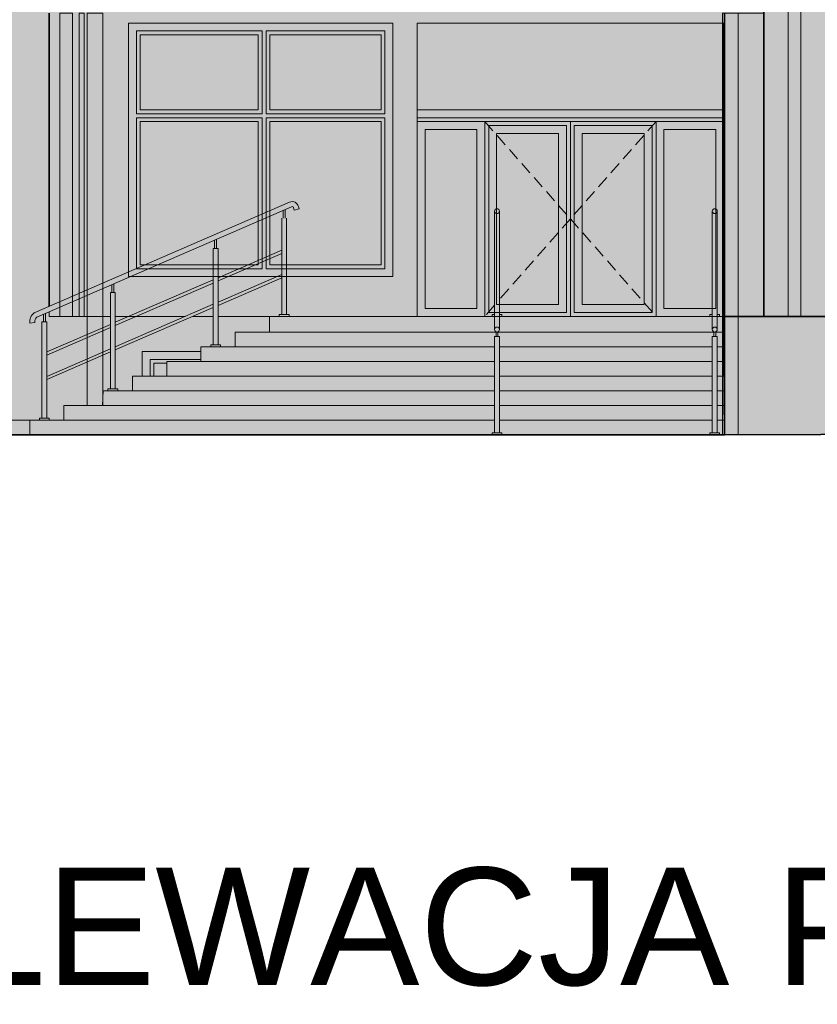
# Model space of a CAD drawing. Header units: inches. Extents: x 0 to 111471, y -105323 to 11070.
# Tile 119 of 256: x 41528 to 42343, y -35550 to -34544. Entities that reach past the tile are written whole.
import ezdxf

# ---------------------------------------------------------------- set-up
doc = ezdxf.new("R2010")
doc.units = ezdxf.units.IN
doc.header["$MEASUREMENT"] = 0
doc.linetypes.add('DASHED', pattern=[19.05, 12.7, -6.35])
for name, color, linetype, lineweight in [('888 dodatkowe elementy', 6, 'Continuous', 0), ('888 drzwi i okna', 4, 'Continuous', 0), ('888 hatch antracyt szary', 251, 'Continuous', 0), ('888 hatch drewno', 35, 'Continuous', 0), ('888 hatch jasny beż', 7, 'Continuous', 0), ('888 opisy', 3, 'Continuous', 0), ('888 projektowane elementy', 6, 'Continuous', 13), ('888 sciany istniejące', 2, 'Continuous', 35), ('888 widok', 8, 'Continuous', 0)]:
    doc.layers.add(name, color=color, linetype=linetype, lineweight=lineweight)
doc.styles.get("Standard").update_dxf_attribs({"font": 'arial.ttf'})

# ---------------------------------------------------------------- blocks, each defined once
blk = doc.blocks.new('G$C1D1E2553')
at = {"layer": '888 drzwi i okna', "ltscale": 1.6}
blk.add_lwpolyline([(0, -259), (270, -259), (270, 0), (0, 0)], close=True, dxfattribs=at)
for points in [[(136.5, -8), (8, -8), (8, -92.7)], [(12, -8), (136.5, -8)], [(136.5, -8), (136.5, -92.7)], [(262, -92.7), (262, -8), (140.5, -8)], [(140.5, -8), (140.5, -92.7)], [(132.5, -12), (12, -12), (12, -88.7)], [(12, -12), (132.5, -12)], [(132.5, -12), (132.5, -88.7)], [(144.5, -88.7), (258, -88.7), (258, -12), (144.5, -12)], [(144.5, -12), (144.5, -88.7)], [(132.5, -88.7), (12, -88.7)], [(136.5, -92.7), (8, -92.7)], [(8, -96.7), (8, -251), (136.5, -251)], [(136.5, -96.7), (8, -96.7)], [(136.5, -96.7), (136.5, -251)], [(262, -92.7), (140.5, -92.7)], [(140.5, -251), (262, -251), (262, -96.7)], [(140.5, -96.7), (140.5, -251)], [(262, -96.7), (140.5, -96.7)], [(12, -100.7), (12, -247), (132.5, -247)], [(132.5, -100.7), (12, -100.7)], [(132.5, -100.7), (132.5, -247)], [(144.5, -100.7), (144.5, -247)], [(144.5, -247), (258, -247), (258, -100.7), (144.5, -100.7)]]:
    blk.add_lwpolyline(points, dxfattribs=at)
blk = doc.blocks.new('G$C0CF52819')
at = {"layer": '888 projektowane elementy', "ltscale": 0.01}
h = blk.add_hatch(color=7, dxfattribs=at)
h.dxf.hatch_style = 1
h.paths.add_polyline_path([(-270, 0), (0, 0), (0, 259), (-270, 259)])
at = {"layer": '888 widok', "ltscale": 0.01}
h = blk.add_hatch(color=253, dxfattribs=at)
h.dxf.hatch_style = 1
h.paths.add_polyline_path([(-125.5, 247), (-125.5, 170.3), (-12, 170.3), (-12, 247)])
h.paths.add_polyline_path([(-137.5, 170.3), (-258, 170.3), (-258, 247), (-137.5, 247)])
h.paths.add_polyline_path([(-137.5, 12), (-137.5, 158.3), (-258, 158.3), (-258, 12)])
h.paths.add_polyline_path([(-125.5, 12), (-12, 12), (-12, 158.3), (-125.5, 158.3)])
at = {"layer": '888 drzwi i okna', "ltscale": 1.6}
blk.add_lwpolyline([(-270, 0), (0, 0), (0, 259), (-270, 259)], close=True, dxfattribs=at)
for points in [[(-133.5, 251), (-262, 251), (-262, 166.3)], [(-258, 251), (-133.5, 251)], [(-137.5, 170.3), (-258, 170.3), (-258, 247), (-137.5, 247), (-137.5, 170.3)], [(-133.5, 251), (-133.5, 166.3)], [(-8, 166.3), (-8, 251), (-129.5, 251)], [(-129.5, 251), (-129.5, 166.3)], [(-125.5, 247), (-125.5, 170.3), (-12, 170.3), (-12, 247), (-125.5, 247)], [(-133.5, 166.3), (-262, 166.3)], [(-262, 162.3), (-262, 8), (-133.5, 8)], [(-133.5, 162.3), (-262, 162.3)], [(-133.5, 162.3), (-133.5, 8)], [(-8, 166.3), (-129.5, 166.3)], [(-129.5, 8), (-8, 8), (-8, 162.3)], [(-129.5, 162.3), (-129.5, 8)], [(-8, 162.3), (-129.5, 162.3)], [(-137.5, 12), (-137.5, 158.3), (-258, 158.3), (-258, 12), (-137.5, 12)], [(-125.5, 12), (-12, 12), (-12, 158.3), (-125.5, 158.3), (-125.5, 12)]]:
    blk.add_lwpolyline(points, dxfattribs=at)
blk = doc.blocks.new('G$C7BA1FE1E')
at = {"layer": '888 projektowane elementy', "ltscale": 0.01}
h = blk.add_hatch(color=7, dxfattribs=at)
h.dxf.hatch_style = 1
h.paths.add_polyline_path([(78, 0), (313, 0), (313, 299.7), (0, 299.7), (0, 0)])
at = {"layer": '888 widok', "ltscale": 0.01}
h = blk.add_hatch(color=253, dxfattribs=at)
h.dxf.hatch_style = 1
h.paths.add_polyline_path([(8, 191), (8, 8), (61, 8), (61, 191)])
h.paths.add_polyline_path([(81, 12), (144.5, 12), (144.5, 187), (81, 187)])
h.paths.add_polyline_path([(232, 187), (168.5, 187), (168.5, 12), (232, 12)])
h.paths.add_polyline_path([(305, 8), (305, 191), (252, 191), (252, 8)])
at = {"layer": '888 drzwi i okna', "ltscale": 1.6}
for points in [[(78, 0), (313, 0), (313, 299.7), (0, 299.7), (0, 0), (78, 0)], [(313, 211), (0, 211)], [(78, 0), (0, 0), (0, 203), (313, 203), (313, 0), (78, 0)], [(313, 199), (0, 199)], [(69, 0), (69, 0), (69, 199)], [(78, 0), (69, 0), (69, 199), (156.5, 199), (156.5, 0), (78, 0)], [(79, 4), (73, 4), (73, 195), (152.5, 195), (152.5, 4), (78, 4)], [(244, 0), (244, 0), (244, 199)], [(81, 12), (81, 187), (144.5, 187), (144.5, 12), (81, 12)], [(305, 8), (305, 191), (252, 191), (252, 8), (305, 8)]]:
    blk.add_lwpolyline(points, dxfattribs=at)
for points in [[(244, 199), (156.5, 199), (156.5, 0), (244, 0)], [(240, 195), (160.5, 195), (160.5, 4), (240, 4)], [(8, 191), (61, 191), (61, 8), (8, 8)], [(232, 187), (168.5, 187), (168.5, 12), (232, 12)]]:
    blk.add_lwpolyline(points, close=True, dxfattribs=at)
blk = doc.blocks.new('G$CB3A9EB45')
at = {"layer": '888 projektowane elementy', "ltscale": 0.01}
h = blk.add_hatch(color=252, dxfattribs=at)
h.dxf.hatch_style = 1
h.paths.add_polyline_path([(-685, 15), (-690, 15), (-692.5, 15), (-692.5, 13), (-682.5, 13), (-682.5, 15)])
h.paths.add_polyline_path([(-685, 54.4), (-685, 57.7), (-685, 79.4), (-685, 82.7), (-685, 113.3), (-686.5, 113.3), (-688.5, 113.3), (-690, 113.3), (-690, 15), (-685, 15)])
h.paths.add_polyline_path([(-432.1, 227.5), (-427.3, 229), (-428, 231.1, 0.482374), (-436.9, 235.6), (-697.9, 122.5, 0.286077), (-702.2, 111.9), (-697.3, 112.8, -0.264105), (-695.4, 118.2), (-688.5, 121.1), (-686.5, 122), (-618.5, 151.5), (-616.5, 152.3), (-513.5, 197), (-511.5, 197.8), (-443.5, 227.3), (-441.5, 228.2), (-434.8, 231.1, -0.52543), (-432.9, 230)])
h.paths.add_polyline_path([(-688.5, 121.1), (-688.5, 113.3), (-686.5, 113.3), (-686.5, 122)])
h.paths.add_polyline_path([(-618.5, 151.5), (-618.5, 143.3), (-616.5, 143.3), (-616.5, 152.3)])
h.paths.add_polyline_path([(-513.5, 197), (-513.5, 188.3), (-511.5, 188.3), (-511.5, 197.8)])
h = blk.add_hatch(color=252, dxfattribs=at)
h.dxf.hatch_style = 1
h.paths.add_polyline_path([(-443.5, 227.3), (-443.5, 219.3), (-441.5, 219.3), (-441.5, 228.2)])
h.paths.add_polyline_path([(-445, 158.4), (-445, 121), (-440, 121), (-440, 219.3), (-441.5, 219.3), (-443.5, 219.3), (-445, 219.3), (-445, 186.7), (-445, 183.4), (-445, 161.7)])
h.paths.add_polyline_path([(-437.5, 119), (-437.5, 121), (-440, 121), (-445, 121), (-447.5, 121), (-447.5, 119)])
h.paths.add_polyline_path([(-510, 90), (-515, 90), (-517.5, 90), (-517.5, 88), (-507.5, 88), (-507.5, 90)])
h.paths.add_polyline_path([(-615, 45), (-620, 45), (-622.5, 45), (-622.5, 43), (-612.5, 43), (-612.5, 45)])
h = blk.add_hatch(color=252, dxfattribs=at)
h.dxf.hatch_style = 1
h.paths.add_polyline_path([(-227.5, 226.5, 1), (-222.5, 226.5, 1)])
h.paths.add_polyline_path([(-227.5, 121), (-227.5, 105.5, -1), (-222.5, 105.5), (-222.5, 121), (-222.5, 226.5, -1), (-227.5, 226.5)])
h.paths.add_polyline_path([(-224, 103.2, 0.298217), (-222.5, 105.5, 1), (-227.5, 105.5, 0.298217), (-226, 103.2, 0.208712)])
h.paths.add_polyline_path([(-224, 98.3), (-224, 103.2, -0.208712), (-226, 103.2), (-226, 98.3)])
h.paths.add_polyline_path([(-224, 98.3), (-226, 98.3), (-227.5, 98.3), (-227.5, 0), (-222.5, 0), (-222.5, 98.3)])
h.paths.add_polyline_path([(0, 13), (0, 28), (0, 43), (0, 58), (0, 73), (0, 88), (0, 98.3), (-1.5, 98.3), (-3.5, 98.3), (-5, 98.3), (-5, 0), (0, 0)])
h.paths.add_polyline_path([(-1.5, 103.2, -0.208712), (-3.5, 103.2), (-3.5, 98.3), (-1.5, 98.3)])
h.paths.add_polyline_path([(0, 105.5, 1), (-5, 105.5, 0.298217), (-3.5, 103.2, 0.208712), (-1.5, 103.2, 0.298217)])
h.paths.add_polyline_path([(0, 121), (0, 226.5, 1), (-5, 226.5), (-5, 121), (-5, 105.5, -1), (0, 105.5)])
h = blk.add_hatch(color=252, dxfattribs=at)
h.dxf.hatch_style = 1
h.paths.add_polyline_path([(-615, 84.7), (-615, 88), (-615, 109.7), (-615, 113), (-615, 143.3), (-616.5, 143.3), (-618.5, 143.3), (-620, 143.3), (-620, 110.8), (-620, 107.6), (-620, 85.8), (-620, 82.6), (-620, 45), (-615, 45)])
h.paths.add_polyline_path([(-515, 153.1), (-515, 156.3), (-615, 113), (-615, 109.7)])
h.paths.add_polyline_path([(-620, 110.8), (-685, 82.7), (-685, 79.4), (-620, 107.6)])
h.paths.add_polyline_path([(-620, 82.6), (-620, 85.8), (-685, 57.7), (-685, 54.4)])
h.paths.add_polyline_path([(-510, 130.2), (-510, 133.5), (-510, 155.2), (-510, 158.5), (-510, 188.3), (-511.5, 188.3), (-513.5, 188.3), (-515, 188.3), (-515, 156.3), (-515, 153.1), (-515, 131.3), (-515, 128.1), (-515, 90), (-510, 90)])
h.paths.add_polyline_path([(-445, 158.4), (-445, 161.7), (-510, 133.5), (-510, 130.2)])
h.paths.add_polyline_path([(-445, 183.4), (-445, 186.7), (-510, 158.5), (-510, 155.2)])
h.paths.add_polyline_path([(-515, 128.1), (-515, 131.3), (-615, 88), (-615, 84.7)])

msp = doc.modelspace()

# ---------------------------------------------------------------- hatches: boundary and pattern name
at = {"layer": '888 hatch antracyt szary', "ltscale": 0.01}
h = msp.add_hatch(color=256, dxfattribs=at)
h.dxf.hatch_style = 1
h.paths.add_polyline_path([(40054.535, -33391.347), (38684.27, -33391.347), (38684.27, -33411.347), (40054.535, -33411.347)])
h.paths.add_polyline_path([(41558.535, -33411.347), (41558.535, -33391.347), (40105.535, -33391.347), (40105.535, -33411.347), (41518.535, -33411.347), (41518.535, -34968.068), (41538.535, -34968.068), (41538.535, -34953.068), (41569.232, -34953.068), (41573.535, -34953.068), (41573.535, -34938.068), (41608.535, -34938.068), (41608.535, -34923.068), (41643.535, -34923.068), (41643.535, -34908.068), (41678.535, -34908.068), (41678.535, -34893.068), (41713.535, -34893.068), (41713.535, -34878.068), (41748.535, -34878.068), (41748.535, -34863.068), (41783.535, -34863.068), (41783.535, -34847.068), (41558.535, -34847.068)])
h.paths.add_polyline_path([(42248.535, -33411.347), (42248.535, -33391.347), (41558.535, -33391.347), (41558.535, -33411.347), (41569.232, -33411.347), (41582.232, -33411.347), (41589.232, -33411.347), (41594.232, -33411.347), (42215.211, -33411.347), (42228.211, -33411.347), (42235.211, -33411.347), (42240.211, -33411.347)])
h.paths.add_polyline_path([(43357.535, -33391.347), (43002.535, -33391.347), (43002.535, -33411.347), (43002.535, -34526.368), (43275.276, -34458.419), (43281.584, -34456.847), (43287.535, -34455.365), (43357.535, -34437.925), (43357.535, -34148.433), (43357.535, -34182.068), (44257.922, -34182.068), (44257.922, -34931.347), (44257.922, -34789.502), (44130.535, -34789.502), (44130.535, -34931.347), (44297.922, -34931.347), (44297.922, -34152.068), (43357.535, -34152.068), (43357.535, -33411.347)])
h = msp.add_hatch(color=256, dxfattribs=at)
h.dxf.hatch_style = 1
h.paths.add_polyline_path([(42313.386, -34847.068), (42313.386, -33391.347), (42326.386, -33391.347), (42326.386, -34847.068)])
h = msp.add_hatch(color=256, dxfattribs=at)
h.dxf.hatch_style = 1
h.paths.add_polyline_path([(41558.535, -34455.421), (42288.535, -34455.421), (42288.535, -34537.068), (42262.285, -34537.068), (42262.285, -34847.068), (42740.535, -34847.068), (42740.535, -34966.493), (42262.285, -34968.068), (42246.285, -34968.068), (42246.285, -34537.068), (41613.285, -34537.068), (41613.285, -34938.068), (41597.285, -34938.068), (41597.285, -34537.068), (41558.535, -34537.068)])
h = msp.add_hatch(color=256, dxfattribs=at)
h.dxf.hatch_style = 1
h.paths.add_polyline_path([(42288.535, -34537.068), (42262.285, -34537.068), (42262.285, -34847.068), (42288.535, -34847.068)])
at = {"layer": '888 hatch drewno', "ltscale": 0.01}
h = msp.add_hatch(color=256, dxfattribs=at)
h.dxf.hatch_style = 1
edge = h.paths.add_edge_path()
edge.add_line((42713.035, -34598.493), (42700.535, -34598.493))
edge.add_line((42700.535, -34598.493), (42700.535, -34618.493))
edge.add_line((42700.535, -34618.493), (42740.535, -34618.493))
edge.add_line((42740.535, -34618.493), (42740.535, -34615.068))
edge.add_line((42740.535, -34615.068), (42740.535, -34847.068))
edge.add_line((42740.535, -34847.068), (42248.535, -34847.068))
edge.add_line((42248.535, -34847.068), (42248.535, -33391.347))
edge.add_line((42248.535, -33391.347), (43002.535, -33391.347))
edge.add_line((43002.535, -33391.347), (43002.535, -34526.368))
edge.add_line((43002.535, -34526.368), (42719.468, -34596.89))
h = msp.add_hatch(color=256, dxfattribs=at)
h.dxf.hatch_style = 1
h.paths.add_polyline_path([(41582.232, -34847.068), (41582.232, -33411.347), (41569.232, -33411.347), (41569.232, -34847.068)])
h.paths.add_polyline_path([(41594.232, -33411.478), (41589.232, -33411.478), (41589.232, -34847.068), (41594.232, -34847.068)])
at = {"layer": '888 hatch jasny beż', "ltscale": 0.01}
h = msp.add_hatch(color=256, dxfattribs=at)
h.dxf.hatch_style = 1
h.paths.add_polyline_path([(43317.535, -34152.068), (44257.922, -34152.068), (44257.922, -34931.347), (44130.535, -34931.347), (44130.535, -34615.068), (44130.535, -34618.493), (44170.535, -34618.493), (44170.535, -34598.493), (44158.035, -34598.493), (43442.818, -34420.307), (43435.535, -34418.493), (43357.535, -34437.925), (43357.535, -34152.068)])
h.paths.add_polyline_path([(43002.535, -33411.347), (38684.27, -33411.347), (38684.27, -33548.347), (39030.262, -33548.347), (39030.262, -34767.347), (41518.535, -34767.347), (41558.535, -34847.068), (42246.285, -34847.068), (42740.535, -34767.347), (42740.535, -34615.068), (42740.535, -34618.493), (42700.535, -34618.493), (42700.535, -34598.493), (42713.035, -34598.493), (43002.535, -34526.368)])
at = {"layer": '888 projektowane elementy', "ltscale": 0.01}
h = msp.add_hatch(color=36, dxfattribs=at)
h.dxf.hatch_style = 1
h.paths.add_polyline_path([(42246.285, -34968.068), (42247.535, -34847.068), (41783.535, -34847.068), (41783.535, -34863.068), (41748.535, -34863.068), (41748.535, -34878.068), (41713.535, -34878.068), (41713.535, -34893.068), (41678.535, -34893.068), (41678.535, -34908.068), (41643.535, -34908.068), (41643.535, -34923.068), (41613.285, -34923.068), (41613.285, -34938.068), (41573.535, -34938.068), (41573.535, -34953.068), (41538.535, -34953.068), (41538.535, -34968.068)])

# ---------------------------------------------------------------- linework, layer by layer
at = {"layer": '888 dodatkowe elementy', "linetype": 'DASHED'}
msp.add_lwpolyline([(42013.535, -34835.697), (42003.535, -34847.068)], dxfattribs=at)
at = {"layer": '888 dodatkowe elementy'}
for points in [[(41538.535, -34968.068), (41538.535, -34953.068), (41573.535, -34953.068), (41573.535, -34938.068), (41613.285, -34938.215), (41613.285, -34923.068), (41643.535, -34923.068), (41643.535, -34908.068), (41678.535, -34908.068), (41678.535, -34893.068), (41713.535, -34893.068), (41713.535, -34878.068), (41748.535, -34878.068), (41748.535, -34863.068), (41783.535, -34863.068), (41783.535, -34847.068), (41818.535, -34847.068)], [(41558.535, -34847.068), (41558.535, -34842.318)], [(41558.535, -34847.068), (41621.035, -34847.068)], [(41621.035, -34847.068), (41558.535, -34847.068)], [(41621.035, -34847.068), (41558.535, -34847.068)], [(41626.035, -34847.068), (41697.573, -34847.068)], [(41697.573, -34847.068), (41626.035, -34847.068)], [(41697.573, -34847.068), (41626.035, -34847.068)], [(41705.119, -34847.068), (41726.035, -34847.068)], [(41726.035, -34847.068), (41705.119, -34847.068)], [(41726.035, -34847.068), (41705.119, -34847.068)], [(41731.035, -34847.068), (42013.535, -34847.068)], [(41903.535, -34847.068), (41731.035, -34847.068)], [(41905.535, -34847.068), (41731.035, -34847.068)], [(41783.535, -34847.068), (42013.535, -34847.068)], [(42018.535, -34847.068), (42247.535, -34847.068)], [(42018.535, -34847.068), (42247.535, -34847.068)], [(41748.535, -34863.068), (42248.535, -34863.068)], [(41728.535, -34878.068), (42013.535, -34878.068)], [(42018.535, -34878.068), (42236.035, -34878.068)], [(42241.035, -34878.068), (42248.535, -34878.068)], [(41713.535, -34883.068), (41653.535, -34883.068), (41653.535, -34908.068)], [(41713.535, -34891.068), (41661.535, -34891.068), (41661.535, -34908.068)], [(41678.535, -34895.068), (41665.535, -34895.068), (41665.535, -34908.068)], [(41693.535, -34893.068), (42013.535, -34893.068)], [(42018.535, -34893.068), (42236.035, -34893.068)], [(42241.035, -34893.068), (42248.535, -34893.068)], [(41658.535, -34908.068), (42013.535, -34908.068)], [(42018.535, -34908.068), (42236.035, -34908.068)], [(42241.035, -34908.068), (42248.535, -34908.068)], [(41619.387, -34923.068), (42013.535, -34923.068)], [(42018.535, -34923.068), (42236.035, -34923.068)], [(42241.035, -34923.068), (42248.535, -34923.068)], [(41588.535, -34938.068), (42013.535, -34938.068)], [(42018.535, -34938.068), (42236.035, -34938.068)], [(42241.035, -34938.068), (42248.535, -34938.068)], [(41553.535, -34953.068), (42013.535, -34953.068)], [(42018.535, -34953.068), (42236.035, -34953.068)], [(42241.035, -34953.068), (42248.535, -34953.068)]]:
    msp.add_lwpolyline(points, dxfattribs=at)
at = {"layer": '888 dodatkowe elementy', "color": 36, "ltscale": 0.01}
msp.add_lwpolyline([(42246.285, -34968.068), (42247.535, -34847.068), (41783.535, -34847.068), (41783.535, -34863.068), (41748.535, -34863.068), (41748.535, -34878.068), (41713.535, -34878.068), (41713.535, -34893.068), (41678.535, -34893.068), (41678.535, -34908.068), (41643.535, -34908.068), (41643.535, -34923.068), (41613.529, -34923.068), (41613.04, -34938.068), (41573.535, -34938.068), (41573.535, -34953.068), (41538.535, -34953.068), (41538.535, -34968.068), (42246.285, -34968.068)], dxfattribs=at)
at = {"layer": '888 drzwi i okna', "ltscale": 1.6}
for points in [[(42018.535, -34847.068), (42247.535, -34847.068), (42247.535, -34547.347), (41934.535, -34547.347), (41934.535, -34847.068), (42012.535, -34847.068)], [(42247.535, -34636.068), (41934.535, -34636.068)], [(42012.535, -34847.068), (41934.535, -34847.068), (41934.535, -34644.068), (42247.535, -34644.068), (42247.535, -34847.068), (42018.535, -34847.068)], [(42247.535, -34648.068), (41934.535, -34648.068)], [(42003.535, -34847.068), (42003.535, -34847.068), (42003.535, -34648.068)], [(42012.535, -34847.068), (42003.535, -34847.068), (42003.535, -34648.068), (42091.035, -34648.068), (42091.035, -34847.068), (42018.535, -34847.068)], [(42013.535, -34843.068), (42007.535, -34843.068), (42007.535, -34652.068), (42087.035, -34652.068), (42087.035, -34843.068), (42018.535, -34843.068)], [(42178.535, -34847.068), (42178.535, -34847.068), (42178.535, -34648.068)], [(42239.535, -34737.277), (42239.535, -34656.068), (42186.535, -34656.068), (42186.535, -34839.068), (42235.035, -34839.068)], [(42015.535, -34737.119), (42015.535, -34660.068), (42079.035, -34660.068), (42079.035, -34835.068), (42018.535, -34835.068)]]:
    msp.add_lwpolyline(points, dxfattribs=at)
for points in [[(41942.535, -34656.068), (41995.535, -34656.068), (41995.535, -34839.068), (41942.535, -34839.068)], [(42178.535, -34648.068), (42091.035, -34648.068), (42091.035, -34847.068), (42178.535, -34847.068)], [(42174.535, -34652.068), (42095.035, -34652.068), (42095.035, -34843.068), (42174.535, -34843.068)], [(42166.535, -34660.068), (42103.035, -34660.068), (42103.035, -34835.068), (42166.535, -34835.068)]]:
    msp.add_lwpolyline(points, close=True, dxfattribs=at)
at = {"layer": '888 drzwi i okna', "linetype": 'DASHED'}
for points in [[(42003.535, -34648.068), (42091.035, -34747.568), (42018.535, -34830.011)], [(42178.535, -34648.068), (42091.035, -34747.568), (42178.535, -34847.068)]]:
    msp.add_lwpolyline(points, dxfattribs=at)
at = {"layer": '888 opisy'}
for points in [[(41538.837, -34854.187, -0.28607691), (41543.097, -34843.559), (41804.128, -34730.445)], [(41543.76, -34853.311, -0.2641047), (41545.68, -34847.888), (41806.188, -34735.002, -0.52543002), (41808.184, -34736.117), (41808.942, -34738.552)], [(41804.128, -34730.445, -0.48237362), (41813.057, -34734.948), (41813.716, -34737.067)]]:
    msp.add_lwpolyline(points, format="xyb", dxfattribs=at)
for points in [[(41808.942, -34738.552), (41813.716, -34737.067)], [(41796.035, -34746.804), (41796.035, -34845.068)], [(41797.535, -34738.751), (41797.535, -34746.804)], [(41799.535, -34737.885), (41799.535, -34746.804)], [(41801.035, -34746.804), (41801.035, -34845.068)], [(42013.535, -34739.568), (42013.535, -34860.568)], [(42013.535, -34746.804), (42013.535, -34845.068)], [(42018.535, -34860.568), (42018.535, -34739.568)], [(42018.535, -34746.804), (42018.535, -34845.068)], [(42236.035, -34739.568), (42236.035, -34860.568)], [(42236.035, -34746.804), (42236.035, -34845.068)], [(42241.035, -34860.568), (42241.035, -34739.568)], [(42241.035, -34746.804), (42241.035, -34845.068)], [(41727.535, -34769.085), (41727.535, -34777.804)], [(41729.535, -34768.218), (41729.535, -34777.804)], [(41726.035, -34777.804), (41726.035, -34876.068)], [(41726.035, -34777.804), (41731.035, -34777.804)], [(41731.035, -34777.804), (41731.035, -34876.068)], [(41731.035, -34807.568), (41796.035, -34779.401)], [(41731.035, -34810.838), (41796.035, -34782.671)], [(41731.035, -34832.568), (41796.035, -34804.401)], [(41731.035, -34835.838), (41796.035, -34807.671)], [(41622.535, -34814.585), (41622.535, -34822.804)], [(41624.535, -34813.718), (41624.535, -34822.804)], [(41626.035, -34853.068), (41726.035, -34809.735)], [(41626.035, -34856.338), (41726.035, -34813.004)], [(41621.035, -34822.804), (41621.035, -34921.068)], [(41621.035, -34822.804), (41626.035, -34822.804)], [(41626.035, -34822.804), (41626.035, -34921.068)], [(41626.035, -34878.068), (41726.035, -34834.735)], [(41552.535, -34844.918), (41552.535, -34852.804)], [(41554.535, -34844.051), (41554.535, -34852.804)], [(41626.035, -34881.338), (41726.035, -34838.004)], [(41793.535, -34847.068), (41793.535, -34845.068), (41803.535, -34845.068), (41803.535, -34847.068)], [(42011.035, -34847.068), (42011.035, -34845.068), (42013.535, -34845.068)], [(42018.535, -34845.068), (42021.035, -34845.068), (42021.035, -34847.068)], [(42233.535, -34847.068), (42233.535, -34845.068), (42236.035, -34845.068)], [(42241.035, -34845.068), (42243.535, -34845.068), (42243.535, -34847.068)], [(41538.837, -34854.187), (41543.76, -34853.311)], [(41551.035, -34852.804), (41551.035, -34951.068)], [(41551.035, -34852.804), (41556.035, -34852.804)], [(41556.035, -34852.804), (41556.035, -34951.068)], [(41556.035, -34883.401), (41621.035, -34855.235)], [(41556.035, -34886.671), (41621.035, -34858.504)], [(42013.535, -34867.804), (42013.535, -34966.068)], [(42013.535, -34867.804), (42018.535, -34867.804)], [(42015.035, -34862.859), (42015.035, -34867.804)], [(42017.035, -34862.859), (42017.035, -34867.804)], [(42018.535, -34867.804), (42018.535, -34966.068)], [(42236.035, -34966.068), (42236.035, -34867.804), (42241.035, -34867.804), (42241.035, -34966.068)], [(42237.535, -34862.859), (42237.535, -34867.804)], [(42239.535, -34862.859), (42239.535, -34867.804)], [(41723.535, -34878.068), (41723.535, -34876.068), (41733.535, -34876.068), (41733.535, -34878.068)], [(41556.035, -34908.401), (41621.035, -34880.235)], [(41556.035, -34911.671), (41621.035, -34883.504)], [(41618.535, -34923.068), (41618.535, -34921.068), (41628.535, -34921.068), (41628.535, -34923.068)], [(41548.535, -34953.068), (41548.535, -34951.068), (41558.535, -34951.068), (41558.535, -34953.068)], [(42011.035, -34968.068), (42011.035, -34966.068), (42021.035, -34966.068), (42021.035, -34968.068)], [(42233.535, -34968.068), (42233.535, -34966.068), (42243.535, -34966.068), (42243.535, -34968.068)]]:
    msp.add_lwpolyline(points, dxfattribs=at)
for centre in [(42016.035, -34739.568), (42238.535, -34739.568), (42016.035, -34860.568), (42238.535, -34860.568), (42238.535, -34860.568)]:
    msp.add_circle(centre, 2.5, dxfattribs=at)
at = {"layer": '888 projektowane elementy'}
for points in [[(42313.386, -33391.347), (42313.386, -34847.068), (42326.386, -34847.068), (42326.386, -33391.347)], [(41582.232, -34847.068), (41582.232, -34537.068), (41569.232, -34537.068), (41569.232, -34847.068)], [(41594.232, -34847.068), (41594.232, -34537.068), (41589.232, -34537.068), (41589.232, -34847.068)]]:
    msp.add_lwpolyline(points, dxfattribs=at)
for points in [[(41569.232, -34847.068), (41582.232, -34847.068), (41582.232, -34537.068), (41569.232, -34537.068)], [(41589.232, -34847.068), (41594.232, -34847.068), (41594.232, -34537.068), (41589.232, -34537.068)], [(41613.285, -34537.068), (41597.285, -34537.068), (41597.285, -34938.068), (41613.285, -34938.068)], [(41613.285, -34537.068), (41597.285, -34537.068), (41597.285, -34938.068), (41613.285, -34938.068)], [(42262.285, -34537.068), (42246.285, -34537.068), (42246.285, -34968.068), (42262.285, -34968.068)], [(42262.285, -34537.068), (42246.285, -34537.068), (42246.285, -34968.068), (42262.285, -34968.068)]]:
    msp.add_lwpolyline(points, close=True, dxfattribs=at)
at = {"layer": '888 projektowane elementy', "ltscale": 0.01}
msp.add_lwpolyline([(42288.535, -34537.068), (42262.285, -34537.068), (42262.285, -34847.068), (42288.535, -34847.068)], close=True, dxfattribs=at)
at = {"layer": '888 sciany istniejące'}
for points in [[(42248.535, -34847.068), (42288.535, -34847.068), (42288.535, -33391.347)], [(41558.535, -34836.869), (41558.535, -34537.068)], [(42248.535, -34537.068), (42248.535, -34968.068)], [(42248.535, -34847.068), (42740.535, -34847.068), (42740.535, -34605.068)], [(42248.535, -34847.068), (42288.535, -34847.068)], [(42248.535, -34968.068), (42740.535, -34966.493), (42740.535, -34847.068)], [(41518.535, -34968.068), (42248.535, -34968.068)]]:
    msp.add_lwpolyline(points, dxfattribs=at)
at = {"layer": '888 widok'}
msp.add_lwpolyline([(41518.535, -34953.068), (41538.535, -34953.068)], dxfattribs=at)

# ---------------------------------------------------------------- block references
at = {"layer": '888 drzwi i okna'}
msp.add_blockref('G$C1D1E2553', (41639.535, -34547.347), dxfattribs=at)
at = {"layer": '888 hatch antracyt szary', "ltscale": 0.01}
msp.add_blockref('G$CB3A9EB45', (42241.035, -34966.068), dxfattribs=at)
at = {"layer": '888 projektowane elementy', "ltscale": 0.01}
for name, p in [('G$C0CF52819', (41909.535, -34806.347)), ('G$C7BA1FE1E', (41934.535, -34847.068))]:
    msp.add_blockref(name, p, dxfattribs=at)

# ---------------------------------------------------------------- texts
at = {"insert": (41350.036, -35410.533), "char_height": 120, "width": 2821.07918, "attachment_point": 1}
msp.add_mtext('ELEWACJA POŁUDNIOWA 1', dxfattribs=at)

doc.saveas('drawing.dxf')
